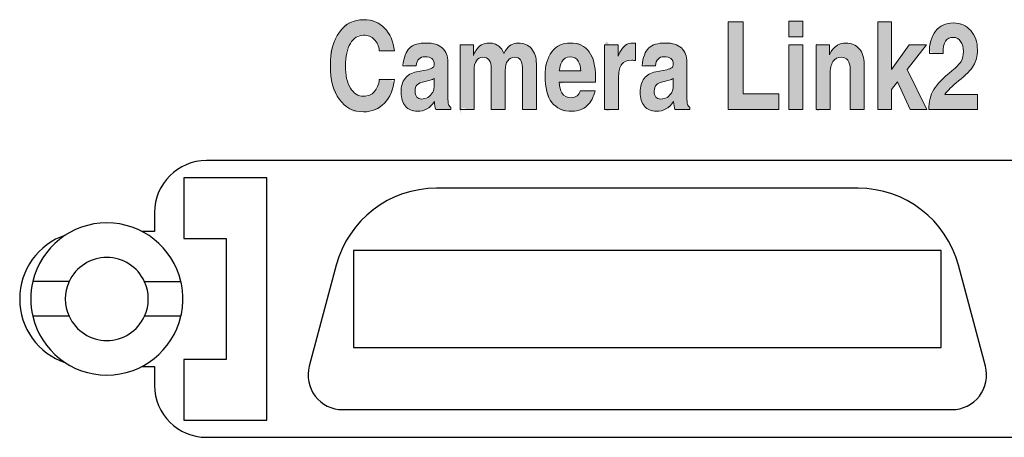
# Model space of a CAD drawing. Header units: millimetres. Extents: x 43 to 2527, y 45 to 1953.
# Tile 23 of 26: x 368 to 396, y 263 to 275. Entities that reach past the tile are written whole.
import ezdxf

# ---------------------------------------------------------------- set-up
doc = ezdxf.new("R2010")
doc.units = ezdxf.units.MM
doc.layers.add('1', color=7, linetype='Continuous')
doc.layers.add('Layer 1', color=7, linetype='Continuous')

msp = doc.modelspace()

# ---------------------------------------------------------------- hatches: boundary and pattern name
at = {"layer": 'Layer 1'}
h = msp.add_hatch(color=140, dxfattribs=at)
h.dxf.hatch_style = 2
edge = h.paths.add_edge_path()
edge.add_spline(control_points=[(377.597, 274.898), (377.597, 274.898), (377.597, 274.898), (377.469, 274.819), (377.374, 274.66), (377.279, 274.501), (377.231, 274.286), (377.231, 274.015), (377.231, 273.745), (377.278, 273.531), (377.373, 273.372), (377.468, 273.214), (377.596, 273.135), (377.758, 273.135), (377.881, 273.135), (377.983, 273.178), (378.065, 273.265), (378.146, 273.351), (378.195, 273.469), (378.211, 273.617), (378.211, 273.617), (378.647, 273.617), (378.647, 273.617), (378.616, 273.331), (378.52, 273.104), (378.36, 272.936), (378.2, 272.769), (377.999, 272.685), (377.758, 272.685), (377.463, 272.685), (377.229, 272.805), (377.055, 273.044), (376.882, 273.284), (376.795, 273.607), (376.795, 274.015), (376.795, 274.424), (376.882, 274.748), (377.055, 274.988), (377.229, 275.228), (377.463, 275.348), (377.758, 275.348), (378, 275.348), (378.201, 275.267), (378.362, 275.105), (378.522, 274.943), (378.617, 274.724), (378.647, 274.447), (378.647, 274.447), (378.211, 274.447), (378.211, 274.447), (378.196, 274.586), (378.148, 274.696), (378.066, 274.777), (377.985, 274.858), (377.882, 274.898), (377.758, 274.898), (377.597, 274.898)], knot_values=[-1, 0, 0, 0, 0, 0.0001, 1, 1, 1, 2, 2, 2, 3, 3, 3, 4, 4, 4, 5, 5, 5, 6, 6, 6, 7, 7, 7, 8, 8, 8, 9, 9, 9, 10, 10, 10, 11, 11, 11, 12, 12, 12, 13, 13, 13, 14, 14, 14, 15, 15, 15, 16, 16, 16, 17, 17, 17, 18, 18, 18, 18], degree=3, periodic=0)
h = msp.add_hatch(color=140, dxfattribs=at)
h.dxf.hatch_style = 2
h.paths.add_polyline_path([(388.302, 272.75), (388.302, 275.283), (388.519, 275.283), (388.738, 275.283), (388.738, 273.2), (389.769, 273.2), (389.769, 272.976), (389.769, 272.75)])
h = msp.add_hatch(color=140, dxfattribs=at)
h.dxf.hatch_style = 2
h.paths.add_polyline_path([(390.052, 274.625), (390.253, 274.625), (390.457, 274.625), (390.457, 272.75), (390.255, 272.75), (390.052, 272.75)])
h.paths.add_polyline_path([(390.054, 275.307), (390.455, 275.307), (390.455, 274.848), (390.054, 274.848)])
h = msp.add_hatch(color=140, dxfattribs=at)
h.dxf.hatch_style = 2
h.paths.add_polyline_path([(392.624, 275.283), (392.825, 275.283), (393.028, 275.283), (393.028, 273.904), (393.537, 274.625), (393.785, 274.625), (394.033, 274.625), (393.478, 273.912), (394.046, 272.75), (393.804, 272.75), (393.561, 272.75), (393.195, 273.551), (393.028, 273.334), (393.028, 272.75), (392.827, 272.75), (392.624, 272.75)])
h = msp.add_hatch(color=140, dxfattribs=at)
h.dxf.hatch_style = 2
edge = h.paths.add_edge_path()
edge.add_spline(control_points=[(394.71, 274.838), (394.71, 274.838), (394.71, 274.838), (394.631, 274.802), (394.583, 274.73), (394.535, 274.657), (394.513, 274.539), (394.515, 274.375), (394.515, 274.375), (394.119, 274.375), (394.119, 274.375), (394.114, 274.645), (394.174, 274.858), (394.3, 275.016), (394.425, 275.174), (394.596, 275.253), (394.813, 275.253), (395.018, 275.253), (395.184, 275.18), (395.314, 275.035), (395.444, 274.889), (395.509, 274.702), (395.509, 274.473), (395.509, 274.296), (395.47, 274.145), (395.394, 274.02), (395.317, 273.895), (395.172, 273.747), (394.959, 273.577), (394.776, 273.43), (394.646, 273.3), (394.568, 273.186), (394.568, 273.186), (395.509, 273.186), (395.509, 273.186), (395.509, 273.186), (395.509, 272.75), (395.509, 272.75), (395.509, 272.75), (394.105, 272.75), (394.105, 272.75), (394.105, 272.75), (394.105, 272.751), (394.105, 272.751), (394.105, 272.978), (394.152, 273.17), (394.245, 273.327), (394.339, 273.484), (394.515, 273.665), (394.772, 273.872), (394.901, 273.975), (394.988, 274.066), (395.034, 274.144), (395.081, 274.222), (395.104, 274.317), (395.104, 274.43), (395.104, 274.547), (395.077, 274.644), (395.023, 274.722), (394.969, 274.799), (394.901, 274.838), (394.82, 274.838), (394.71, 274.838)], knot_values=[-1, 0, 0, 0, 0, 0.0001, 1, 1, 1, 2, 2, 2, 3, 3, 3, 4, 4, 4, 5, 5, 5, 6, 6, 6, 7, 7, 7, 8, 8, 8, 9, 9, 9, 10, 10, 10, 11, 11, 11, 12, 12, 12, 13, 13, 13, 14, 14, 14, 15, 15, 15, 16, 16, 16, 17, 17, 17, 18, 18, 18, 19, 19, 19, 20, 20, 20, 20], degree=3, periodic=0)
h = msp.add_hatch(color=140, dxfattribs=at)
h.dxf.hatch_style = 2
edge = h.paths.add_edge_path()
edge.add_spline(control_points=[(380.28, 272.814), (380.28, 272.814), (380.28, 272.814), (380.28, 272.75), (380.28, 272.75), (380.28, 272.75), (380.061, 272.75), (380.061, 272.75), (380.061, 272.75), (379.842, 272.75), (379.842, 272.75), (379.842, 272.75), (379.842, 272.752), (379.842, 272.752), (379.824, 272.816), (379.812, 272.892), (379.806, 272.978), (379.806, 272.978), (379.806, 272.98), (379.806, 272.98), (379.681, 272.793), (379.515, 272.7), (379.308, 272.7), (379.165, 272.7), (379.051, 272.75), (378.966, 272.849), (378.882, 272.947), (378.84, 273.081), (378.84, 273.248), (378.84, 273.415), (378.878, 273.548), (378.955, 273.649), (379.032, 273.749), (379.144, 273.814), (379.291, 273.843), (379.291, 273.843), (379.608, 273.903), (379.608, 273.903), (379.673, 273.915), (379.724, 273.936), (379.761, 273.963), (379.772, 273.97), (379.78, 273.983), (379.787, 274.001), (379.794, 274.019), (379.798, 274.038), (379.798, 274.056), (379.798, 274.056), (379.798, 274.063), (379.798, 274.063), (379.798, 274.135), (379.776, 274.189), (379.731, 274.224), (379.687, 274.259), (379.62, 274.277), (379.531, 274.277), (379.458, 274.277), (379.401, 274.255), (379.358, 274.211), (379.316, 274.168), (379.29, 274.103), (379.281, 274.018), (379.281, 274.018), (378.893, 274.018), (378.893, 274.018), (378.919, 274.259), (378.984, 274.429), (379.086, 274.527), (379.188, 274.625), (379.351, 274.674), (379.575, 274.674), (379.772, 274.674), (379.924, 274.626), (380.032, 274.53), (380.14, 274.433), (380.194, 274.297), (380.194, 274.121), (380.194, 274.121), (380.194, 273.125), (380.194, 273.125), (380.194, 273.016), (380.2, 272.942), (380.211, 272.901), (380.222, 272.86), (380.245, 272.832), (380.28, 272.816), (380.28, 272.816), (380.28, 272.814), (380.28, 272.814), (380.28, 272.814)], knot_values=[-1, 0, 0, 0, 0, 0.0001, 1, 1, 1, 2, 2, 2, 3, 3, 3, 4, 4, 4, 5, 5, 5, 6, 6, 6, 7, 7, 7, 8, 8, 8, 9, 9, 9, 10, 10, 10, 11, 11, 11, 12, 12, 12, 13, 13, 13, 14, 14, 14, 15, 15, 15, 16, 16, 16, 17, 17, 17, 18, 18, 18, 19, 19, 19, 20, 20, 20, 21, 21, 21, 22, 22, 22, 23, 23, 23, 24, 24, 24, 25, 25, 25, 26, 26, 26, 27, 27, 27, 28, 28, 28, 29, 29, 29, 29], degree=3, periodic=0)
edge = h.paths.add_edge_path()
edge.add_spline(control_points=[(379.267, 273.425), (379.267, 273.425), (379.267, 273.425), (379.246, 273.365), (379.246, 273.286), (379.246, 273.21), (379.262, 273.153), (379.294, 273.113), (379.325, 273.073), (379.371, 273.054), (379.431, 273.054), (379.572, 273.054), (379.679, 273.118), (379.753, 273.247), (379.753, 273.247), (379.76, 273.257), (379.76, 273.257), (379.77, 273.273), (379.779, 273.299), (379.786, 273.336), (379.794, 273.373), (379.798, 273.41), (379.798, 273.446), (379.798, 273.446), (379.798, 273.651), (379.798, 273.651), (379.768, 273.628), (379.729, 273.611), (379.68, 273.6), (379.68, 273.6), (379.536, 273.565), (379.536, 273.565), (379.426, 273.539), (379.35, 273.505), (379.308, 273.465), (379.267, 273.425)], knot_values=[-1, 0, 0, 0, 0, 0.0001, 1, 1, 1, 2, 2, 2, 3, 3, 3, 4, 4, 4, 5, 5, 5, 6, 6, 6, 7, 7, 7, 8, 8, 8, 9, 9, 9, 10, 10, 10, 11, 11, 11, 11], degree=3, periodic=0)
h = msp.add_hatch(color=140, dxfattribs=at)
h.dxf.hatch_style = 2
edge = h.paths.add_edge_path()
edge.add_spline(control_points=[(381.345, 274.235), (381.345, 274.235), (381.345, 274.235), (381.286, 274.263), (381.208, 274.263), (381.125, 274.263), (381.062, 274.229), (381.018, 274.163), (380.974, 274.096), (380.952, 274), (380.952, 273.873), (380.952, 273.873), (380.952, 272.75), (380.952, 272.75), (380.952, 272.75), (380.75, 272.75), (380.75, 272.75), (380.75, 272.75), (380.547, 272.75), (380.547, 272.75), (380.547, 272.75), (380.547, 274.625), (380.547, 274.625), (380.547, 274.625), (380.738, 274.625), (380.738, 274.625), (380.738, 274.625), (380.931, 274.625), (380.931, 274.625), (380.931, 274.625), (380.931, 274.313), (380.931, 274.313), (380.952, 274.364), (380.976, 274.412), (381.003, 274.456), (381.096, 274.602), (381.221, 274.674), (381.378, 274.674), (381.523, 274.674), (381.638, 274.625), (381.724, 274.526), (381.762, 274.482), (381.793, 274.43), (381.815, 274.371), (381.815, 274.371), (381.861, 274.456), (381.861, 274.456), (381.952, 274.602), (382.074, 274.674), (382.227, 274.674), (382.387, 274.674), (382.515, 274.62), (382.61, 274.512), (382.706, 274.403), (382.753, 274.258), (382.753, 274.075), (382.753, 274.075), (382.753, 272.75), (382.753, 272.75), (382.753, 272.75), (382.552, 272.75), (382.552, 272.75), (382.552, 272.75), (382.349, 272.75), (382.349, 272.75), (382.349, 272.75), (382.349, 273.97), (382.349, 273.97), (382.349, 274.064), (382.33, 274.136), (382.293, 274.187), (382.255, 274.237), (382.201, 274.263), (382.131, 274.263), (382.041, 274.263), (381.972, 274.229), (381.924, 274.163), (381.877, 274.096), (381.853, 274), (381.853, 273.873), (381.853, 273.873), (381.853, 272.75), (381.853, 272.75), (381.853, 272.75), (381.651, 272.75), (381.651, 272.75), (381.651, 272.75), (381.448, 272.75), (381.448, 272.75), (381.448, 272.75), (381.448, 273.937), (381.448, 273.937), (381.448, 274.043), (381.427, 274.123), (381.386, 274.179), (381.345, 274.235)], knot_values=[-1, 0, 0, 0, 0, 0.0001, 1, 1, 1, 2, 2, 2, 3, 3, 3, 4, 4, 4, 5, 5, 5, 6, 6, 6, 7, 7, 7, 8, 8, 8, 9, 9, 9, 10, 10, 10, 11, 11, 11, 12, 12, 12, 13, 13, 13, 14, 14, 14, 15, 15, 15, 16, 16, 16, 17, 17, 17, 18, 18, 18, 19, 19, 19, 20, 20, 20, 21, 21, 21, 22, 22, 22, 23, 23, 23, 24, 24, 24, 25, 25, 25, 26, 26, 26, 27, 27, 27, 28, 28, 28, 29, 29, 29, 30, 30, 30, 31, 31, 31, 31], degree=3, periodic=0)
h = msp.add_hatch(color=140, dxfattribs=at)
h.dxf.hatch_style = 2
edge = h.paths.add_edge_path()
edge.add_spline(control_points=[(383.424, 273.406), (383.424, 273.406), (383.424, 273.406), (383.45, 273.302), (383.492, 273.231), (383.548, 273.139), (383.639, 273.093), (383.765, 273.093), (383.83, 273.093), (383.886, 273.111), (383.931, 273.147), (383.976, 273.184), (384.005, 273.233), (384.018, 273.295), (384.018, 273.295), (384.45, 273.295), (384.45, 273.295), (384.412, 273.112), (384.334, 272.967), (384.216, 272.861), (384.097, 272.754), (383.956, 272.7), (383.79, 272.7), (383.529, 272.7), (383.332, 272.786), (383.201, 272.956), (383.07, 273.127), (383.005, 273.383), (383.003, 273.725), (383.003, 274.016), (383.069, 274.247), (383.2, 274.418), (383.332, 274.589), (383.51, 274.674), (383.734, 274.674), (383.973, 274.674), (384.154, 274.59), (384.278, 274.422), (384.402, 274.254), (384.464, 274.008), (384.464, 273.686), (384.464, 273.686), (384.461, 273.543), (384.461, 273.543), (384.461, 273.543), (383.414, 273.543), (383.414, 273.543), (383.424, 273.406)], knot_values=[-1, 0, 0, 0, 0, 0.0001, 1, 1, 1, 2, 2, 2, 3, 3, 3, 4, 4, 4, 5, 5, 5, 6, 6, 6, 7, 7, 7, 8, 8, 8, 9, 9, 9, 10, 10, 10, 11, 11, 11, 12, 12, 12, 13, 13, 13, 14, 14, 14, 15, 15, 15, 15], degree=3, periodic=0)
edge = h.paths.add_edge_path()
edge.add_spline(control_points=[(383.452, 274.065), (383.452, 274.065), (383.452, 274.065), (383.43, 273.977), (383.417, 273.865), (383.417, 273.865), (384.042, 273.865), (384.042, 273.865), (384.034, 273.985), (384.008, 274.08), (383.964, 274.147), (383.91, 274.232), (383.831, 274.275), (383.727, 274.275), (383.619, 274.275), (383.539, 274.226), (383.486, 274.128), (383.452, 274.065)], knot_values=[-1, 0, 0, 0, 0, 0.0001, 1, 1, 1, 2, 2, 2, 3, 3, 3, 4, 4, 4, 5, 5, 5, 5], degree=3, periodic=0)
h = msp.add_hatch(color=140, dxfattribs=at)
h.dxf.hatch_style = 2
edge = h.paths.add_edge_path()
edge.add_spline(control_points=[(385.589, 274.172), (385.589, 274.172), (385.589, 274.172), (385.551, 274.175), (385.51, 274.175), (385.382, 274.175), (385.287, 274.137), (385.225, 274.062), (385.163, 273.987), (385.132, 273.872), (385.132, 273.718), (385.132, 273.718), (385.132, 272.75), (385.132, 272.75), (385.132, 272.75), (384.931, 272.75), (384.931, 272.75), (384.931, 272.75), (384.728, 272.75), (384.728, 272.75), (384.728, 272.75), (384.728, 274.625), (384.728, 274.625), (384.728, 274.625), (384.922, 274.625), (384.922, 274.625), (384.922, 274.625), (385.117, 274.625), (385.117, 274.625), (385.117, 274.625), (385.117, 274.296), (385.117, 274.296), (385.117, 274.296), (385.17, 274.409), (385.17, 274.409), (385.265, 274.586), (385.387, 274.674), (385.537, 274.674), (385.568, 274.674), (385.597, 274.672), (385.623, 274.668), (385.623, 274.668), (385.623, 274.166), (385.623, 274.166), (385.589, 274.172)], knot_values=[-1, 0, 0, 0, 0, 0.0001, 1, 1, 1, 2, 2, 2, 3, 3, 3, 4, 4, 4, 5, 5, 5, 6, 6, 6, 7, 7, 7, 8, 8, 8, 9, 9, 9, 10, 10, 10, 11, 11, 11, 12, 12, 12, 13, 13, 13, 14, 14, 14, 14], degree=3, periodic=0)
h = msp.add_hatch(color=140, dxfattribs=at)
h.dxf.hatch_style = 2
edge = h.paths.add_edge_path()
edge.add_spline(control_points=[(387.194, 272.814), (387.194, 272.814), (387.194, 272.814), (387.194, 272.75), (387.194, 272.75), (387.194, 272.75), (386.975, 272.75), (386.975, 272.75), (386.975, 272.75), (386.757, 272.75), (386.757, 272.75), (386.757, 272.75), (386.757, 272.752), (386.757, 272.752), (386.738, 272.816), (386.726, 272.892), (386.72, 272.978), (386.72, 272.978), (386.72, 272.98), (386.72, 272.98), (386.595, 272.793), (386.429, 272.7), (386.223, 272.7), (386.079, 272.7), (385.965, 272.75), (385.881, 272.849), (385.797, 272.947), (385.754, 273.081), (385.754, 273.248), (385.754, 273.415), (385.792, 273.548), (385.87, 273.649), (385.947, 273.749), (386.058, 273.814), (386.205, 273.843), (386.205, 273.843), (386.522, 273.903), (386.522, 273.903), (386.587, 273.915), (386.638, 273.936), (386.676, 273.963), (386.686, 273.97), (386.695, 273.983), (386.702, 274.001), (386.708, 274.019), (386.712, 274.038), (386.712, 274.056), (386.712, 274.056), (386.712, 274.063), (386.712, 274.063), (386.712, 274.135), (386.69, 274.189), (386.645, 274.224), (386.601, 274.259), (386.534, 274.277), (386.445, 274.277), (386.373, 274.277), (386.315, 274.255), (386.273, 274.211), (386.23, 274.168), (386.204, 274.103), (386.195, 274.018), (386.195, 274.018), (385.808, 274.018), (385.808, 274.018), (385.834, 274.259), (385.898, 274.429), (386, 274.527), (386.102, 274.625), (386.266, 274.674), (386.49, 274.674), (386.686, 274.674), (386.838, 274.626), (386.946, 274.53), (387.054, 274.433), (387.108, 274.297), (387.108, 274.121), (387.108, 274.121), (387.108, 273.125), (387.108, 273.125), (387.108, 273.016), (387.114, 272.942), (387.125, 272.901), (387.137, 272.86), (387.16, 272.832), (387.194, 272.816), (387.194, 272.816), (387.194, 272.814), (387.194, 272.814), (387.194, 272.814)], knot_values=[-1, 0, 0, 0, 0, 0.0001, 1, 1, 1, 2, 2, 2, 3, 3, 3, 4, 4, 4, 5, 5, 5, 6, 6, 6, 7, 7, 7, 8, 8, 8, 9, 9, 9, 10, 10, 10, 11, 11, 11, 12, 12, 12, 13, 13, 13, 14, 14, 14, 15, 15, 15, 16, 16, 16, 17, 17, 17, 18, 18, 18, 19, 19, 19, 20, 20, 20, 21, 21, 21, 22, 22, 22, 23, 23, 23, 24, 24, 24, 25, 25, 25, 26, 26, 26, 27, 27, 27, 28, 28, 28, 29, 29, 29, 29], degree=3, periodic=0)
edge = h.paths.add_edge_path()
edge.add_spline(control_points=[(386.181, 273.425), (386.181, 273.425), (386.181, 273.425), (386.161, 273.365), (386.161, 273.286), (386.161, 273.21), (386.177, 273.153), (386.208, 273.113), (386.24, 273.073), (386.285, 273.054), (386.345, 273.054), (386.486, 273.054), (386.594, 273.118), (386.667, 273.247), (386.667, 273.247), (386.674, 273.257), (386.674, 273.257), (386.684, 273.273), (386.693, 273.299), (386.7, 273.336), (386.708, 273.373), (386.712, 273.41), (386.712, 273.446), (386.712, 273.446), (386.712, 273.651), (386.712, 273.651), (386.682, 273.628), (386.643, 273.611), (386.595, 273.6), (386.595, 273.6), (386.45, 273.565), (386.45, 273.565), (386.34, 273.539), (386.264, 273.505), (386.223, 273.465), (386.181, 273.425)], knot_values=[-1, 0, 0, 0, 0, 0.0001, 1, 1, 1, 2, 2, 2, 3, 3, 3, 4, 4, 4, 5, 5, 5, 6, 6, 6, 7, 7, 7, 8, 8, 8, 9, 9, 9, 10, 10, 10, 11, 11, 11, 11], degree=3, periodic=0)
h = msp.add_hatch(color=140, dxfattribs=at)
h.dxf.hatch_style = 2
edge = h.paths.add_edge_path()
edge.add_spline(control_points=[(391.719, 274.233), (391.719, 274.233), (391.719, 274.233), (391.656, 274.263), (391.573, 274.263), (391.467, 274.263), (391.387, 274.221), (391.331, 274.136), (391.275, 274.052), (391.247, 273.93), (391.247, 273.77), (391.247, 273.77), (391.247, 272.75), (391.247, 272.75), (391.247, 272.75), (391.046, 272.75), (391.046, 272.75), (391.046, 272.75), (390.843, 272.75), (390.843, 272.75), (390.843, 272.75), (390.843, 274.625), (390.843, 274.625), (390.843, 274.625), (391.034, 274.625), (391.034, 274.625), (391.034, 274.625), (391.227, 274.625), (391.227, 274.625), (391.227, 274.625), (391.227, 274.337), (391.227, 274.337), (391.227, 274.337), (391.278, 274.428), (391.278, 274.428), (391.383, 274.592), (391.523, 274.674), (391.699, 274.674), (391.862, 274.674), (391.992, 274.619), (392.089, 274.508), (392.186, 274.398), (392.234, 274.249), (392.234, 274.063), (392.234, 274.063), (392.234, 272.75), (392.234, 272.75), (392.234, 272.75), (392.033, 272.75), (392.033, 272.75), (392.033, 272.75), (391.83, 272.75), (391.83, 272.75), (391.83, 272.75), (391.83, 273.917), (391.83, 273.917), (391.83, 274.029), (391.808, 274.115), (391.763, 274.174), (391.719, 274.233)], knot_values=[-1, 0, 0, 0, 0, 0.0001, 1, 1, 1, 2, 2, 2, 3, 3, 3, 4, 4, 4, 5, 5, 5, 6, 6, 6, 7, 7, 7, 8, 8, 8, 9, 9, 9, 10, 10, 10, 11, 11, 11, 12, 12, 12, 13, 13, 13, 14, 14, 14, 15, 15, 15, 16, 16, 16, 17, 17, 17, 18, 18, 18, 19, 19, 19, 19], degree=3, periodic=0)

# ---------------------------------------------------------------- linework, layer by layer
at = {"layer": '1', "color": 2, "linetype": 'Continuous'}
for p, q in [((398.71, 271.274), (373.21, 271.274)), ((372.56, 270.774), (372.56, 269.024)), ((374.96, 270.774), (372.56, 270.774)), ((374.96, 263.774), (374.96, 270.774)), ((392.059, 270.474), (379.862, 270.474)), ((371.71, 269.774), (371.71, 269.224)), ((371.71, 269.224), (371.349, 269.224)), ((372.56, 269.024), (373.779, 269.024)), ((373.779, 269.024), (373.779, 265.524)), ((377.46, 268.674), (377.46, 265.874)), ((394.46, 268.674), (377.46, 268.674)), ((394.46, 265.874), (394.46, 268.674)), ((376.964, 268.25), (376.183, 265.333)), ((395.738, 265.333), (394.957, 268.25)), ((368.188, 267.774), (368.188, 267.774)), ((369.239, 267.774), (368.188, 267.774)), ((369.239, 267.774), (369.239, 267.774)), ((371.421, 267.774), (371.421, 267.774)), ((371.421, 267.774), (372.473, 267.774)), ((368.188, 266.774), (368.188, 266.774)), ((369.239, 266.774), (368.188, 266.774)), ((369.239, 266.774), (369.239, 266.774)), ((372.473, 266.774), (371.421, 266.774)), ((377.46, 265.874), (394.46, 265.874)), ((373.779, 265.524), (372.56, 265.524)), ((372.56, 265.524), (372.56, 263.774)), ((371.349, 265.324), (371.71, 265.324)), ((371.71, 265.324), (371.71, 264.774)), ((377.149, 264.074), (394.772, 264.074)), ((372.56, 263.774), (374.96, 263.774)), ((373.21, 263.274), (398.71, 263.274))]:
    msp.add_line(p, q, dxfattribs=at)
for centre, radius, start, end in [((373.21, 269.774), 1.5, 90, 180), ((379.862, 267.474), 3, 90, 165.0086), ((392.059, 267.474), 3, 14.9914, 90), ((370.33, 267.274), 2.2, 13.1366, 166.8629), ((369.76, 267.274), 1.95, 108.6967, 251.3033), ((370.33, 267.274), 1.2, 24.6226, 155.3745), ((370.33, 267.274), 2.2, 166.8634, 193.1366), ((370.33, 267.274), 1.2, 155.3757, 204.6233), ((370.33, 267.274), 1.2, 335.3757, 24.6225), ((370.33, 267.274), 2.2, 0, 13.1366), ((370.33, 267.274), 2.2, 346.8634, 0), ((370.33, 267.274), 2.2, 193.1369, 346.8634), ((370.33, 267.274), 1.2, 204.6233, 335.375), ((377.149, 265.074), 1, 165.0086, 270), ((394.772, 265.074), 1, 270, 14.9914), ((373.21, 264.774), 1.5, 180, 270)]:
    msp.add_arc(centre, radius, start, end, dxfattribs=at)
at = {"layer": 'Layer 1', "color": 140, "lineweight": 0}
for p, q in [((388.302, 272.75), (388.302, 275.283)), ((388.302, 275.283), (388.519, 275.283)), ((388.519, 275.283), (388.738, 275.283)), ((388.738, 275.283), (388.738, 273.2)), ((390.054, 275.307), (390.455, 275.307)), ((390.054, 274.848), (390.054, 275.307)), ((390.455, 275.307), (390.455, 274.848)), ((392.624, 275.283), (392.825, 275.283)), ((392.624, 272.75), (392.624, 275.283)), ((392.825, 275.283), (393.028, 275.283)), ((393.028, 275.283), (393.028, 273.904)), ((390.455, 274.848), (390.054, 274.848)), ((390.052, 274.625), (390.253, 274.625)), ((390.052, 272.75), (390.052, 274.625)), ((390.253, 274.625), (390.457, 274.625)), ((390.457, 274.625), (390.457, 272.75)), ((393.028, 273.904), (393.537, 274.625)), ((394.033, 274.625), (393.478, 273.912)), ((393.537, 274.625), (393.785, 274.625)), ((393.785, 274.625), (394.033, 274.625)), ((393.478, 273.912), (394.046, 272.75)), ((393.195, 273.551), (393.028, 273.334)), ((393.561, 272.75), (393.195, 273.551)), ((388.738, 273.2), (389.769, 273.2)), ((389.769, 273.2), (389.769, 272.976)), ((393.028, 273.334), (393.028, 272.75)), ((389.769, 272.976), (389.769, 272.75)), ((389.769, 272.75), (388.302, 272.75)), ((390.255, 272.75), (390.052, 272.75)), ((390.457, 272.75), (390.255, 272.75)), ((392.827, 272.75), (392.624, 272.75)), ((393.028, 272.75), (392.827, 272.75)), ((393.804, 272.75), (393.561, 272.75)), ((394.046, 272.75), (393.804, 272.75))]:
    msp.add_line(p, q, dxfattribs=at)
for points, knots in [([(378.36, 272.936), (378.2, 272.769), (377.999, 272.685), (377.758, 272.685), (377.463, 272.685), (377.229, 272.805), (377.055, 273.044), (376.882, 273.284), (376.795, 273.607), (376.795, 274.015), (376.795, 274.424), (376.882, 274.748), (377.055, 274.988), (377.229, 275.228), (377.463, 275.348), (377.758, 275.348), (378, 275.348), (378.201, 275.267), (378.362, 275.105)], [1, 1, 1, 1, 2, 2, 2, 3, 3, 3, 4, 4, 4, 5, 5, 5, 6, 6, 6, 7, 7, 7, 7]), ([(394.119, 274.375), (394.114, 274.645), (394.174, 274.858), (394.3, 275.016), (394.425, 275.174), (394.596, 275.253), (394.813, 275.253), (395.018, 275.253), (395.184, 275.18), (395.314, 275.035), (395.444, 274.889), (395.509, 274.702), (395.509, 274.473)], [16, 16, 16, 16, 17, 17, 17, 18, 18, 18, 19, 19, 19, 20, 20, 20, 20]), ([(378.211, 274.447), (378.196, 274.586), (378.148, 274.696), (378.066, 274.777), (377.985, 274.858), (377.882, 274.898), (377.758, 274.898), (377.597, 274.898), (377.469, 274.819), (377.374, 274.66), (377.279, 274.501), (377.231, 274.286), (377.231, 274.015), (377.231, 273.745), (377.278, 273.531), (377.373, 273.372)], [9, 9, 9, 9, 10, 10, 10, 11, 11, 11, 12, 12, 12, 13, 13, 13, 14, 14, 14, 14]), ([(395.034, 274.144), (395.081, 274.222), (395.104, 274.317), (395.104, 274.43), (395.104, 274.547), (395.077, 274.644), (395.023, 274.722), (394.969, 274.799), (394.901, 274.838), (394.82, 274.838), (394.71, 274.838), (394.631, 274.802), (394.583, 274.73)], [10, 10, 10, 10, 11, 11, 11, 12, 12, 12, 13, 13, 13, 14, 14, 14, 14]), ([(378.893, 274.018), (378.919, 274.259), (378.984, 274.429), (379.086, 274.527), (379.188, 274.625), (379.351, 274.674), (379.575, 274.674), (379.772, 274.674), (379.924, 274.626), (380.032, 274.53)], [14, 14, 14, 14, 15, 15, 15, 16, 16, 16, 17, 17, 17, 17]), ([(381.003, 274.456), (381.096, 274.602), (381.221, 274.674), (381.378, 274.674), (381.523, 274.674), (381.638, 274.625), (381.724, 274.526)], [4, 4, 4, 4, 5, 5, 5, 6, 6, 6, 6]), ([(381.861, 274.456), (381.952, 274.602), (382.074, 274.674), (382.227, 274.674), (382.387, 274.674), (382.515, 274.62), (382.61, 274.512), (382.706, 274.403), (382.753, 274.258), (382.753, 274.075)], [8, 8, 8, 8, 9, 9, 9, 10, 10, 10, 11, 11, 11, 11]), ([(383.2, 274.418), (383.332, 274.589), (383.51, 274.674), (383.734, 274.674), (383.973, 274.674), (384.154, 274.59), (384.278, 274.422), (384.402, 274.254), (384.464, 274.008), (384.464, 273.686)], [3, 3, 3, 3, 4, 4, 4, 5, 5, 5, 6, 6, 6, 6]), ([(385.17, 274.409), (385.265, 274.586), (385.387, 274.674), (385.537, 274.674), (385.568, 274.674), (385.597, 274.672), (385.623, 274.668)], [4, 4, 4, 4, 5, 5, 5, 6, 6, 6, 6]), ([(385.808, 274.018), (385.834, 274.259), (385.898, 274.429), (386, 274.527), (386.102, 274.625), (386.266, 274.674), (386.49, 274.674), (386.686, 274.674), (386.838, 274.626), (386.946, 274.53)], [14, 14, 14, 14, 15, 15, 15, 16, 16, 16, 17, 17, 17, 17]), ([(391.278, 274.428), (391.383, 274.592), (391.523, 274.674), (391.699, 274.674), (391.862, 274.674), (391.992, 274.619), (392.089, 274.508)], [4, 4, 4, 4, 5, 5, 5, 6, 6, 6, 6]), ([(379.731, 274.224), (379.687, 274.259), (379.62, 274.277), (379.531, 274.277), (379.458, 274.277), (379.401, 274.255), (379.358, 274.211), (379.316, 274.168), (379.29, 274.103), (379.281, 274.018)], [10, 10, 10, 10, 11, 11, 11, 12, 12, 12, 13, 13, 13, 13]), ([(381.386, 274.179), (381.345, 274.235), (381.286, 274.263), (381.208, 274.263), (381.125, 274.263), (381.062, 274.229), (381.018, 274.163)], [24, 24, 24, 24, 25, 25, 25, 26, 26, 26, 26]), ([(382.293, 274.187), (382.255, 274.237), (382.201, 274.263), (382.131, 274.263), (382.041, 274.263), (381.972, 274.229), (381.924, 274.163)], [16, 16, 16, 16, 17, 17, 17, 18, 18, 18, 18]), ([(383.964, 274.147), (383.91, 274.232), (383.831, 274.275), (383.727, 274.275), (383.619, 274.275), (383.539, 274.226), (383.486, 274.128)], [1, 1, 1, 1, 2, 2, 2, 3, 3, 3, 3]), ([(386.645, 274.224), (386.601, 274.259), (386.534, 274.277), (386.445, 274.277), (386.373, 274.277), (386.315, 274.255), (386.273, 274.211), (386.23, 274.168), (386.204, 274.103), (386.195, 274.018)], [10, 10, 10, 10, 11, 11, 11, 12, 12, 12, 13, 13, 13, 13]), ([(391.763, 274.174), (391.719, 274.233), (391.656, 274.263), (391.573, 274.263), (391.467, 274.263), (391.387, 274.221), (391.331, 274.136)], [12, 12, 12, 12, 13, 13, 13, 14, 14, 14, 14]), ([(395.509, 274.473), (395.509, 274.296), (395.47, 274.145), (395.394, 274.02), (395.317, 273.895), (395.172, 273.747), (394.959, 273.577)], [0, 0, 0, 0, 1, 1, 1, 2, 2, 2, 2]), ([(379.761, 273.963), (379.772, 273.97), (379.78, 273.983), (379.787, 274.001), (379.794, 274.019), (379.798, 274.038), (379.798, 274.056)], [6, 6, 6, 6, 7, 7, 7, 8, 8, 8, 8]), ([(385.623, 274.166), (385.589, 274.172), (385.551, 274.175), (385.51, 274.175), (385.382, 274.175), (385.287, 274.137), (385.225, 274.062), (385.163, 273.987), (385.132, 273.872), (385.132, 273.718)], [7, 7, 7, 7, 8, 8, 8, 9, 9, 9, 10, 10, 10, 10]), ([(386.676, 273.963), (386.686, 273.97), (386.695, 273.983), (386.702, 274.001), (386.708, 274.019), (386.712, 274.038), (386.712, 274.056)], [6, 6, 6, 6, 7, 7, 7, 8, 8, 8, 8]), ([(378.966, 272.849), (378.882, 272.947), (378.84, 273.081), (378.84, 273.248), (378.84, 273.415), (378.878, 273.548), (378.955, 273.649), (379.032, 273.749), (379.144, 273.814), (379.291, 273.843)], [1, 1, 1, 1, 2, 2, 2, 3, 3, 3, 4, 4, 4, 4]), ([(383.79, 272.7), (383.529, 272.7), (383.332, 272.786), (383.201, 272.956), (383.07, 273.127), (383.005, 273.383), (383.003, 273.725)], [0, 0, 0, 0, 1, 1, 1, 2, 2, 2, 2]), ([(385.881, 272.849), (385.797, 272.947), (385.754, 273.081), (385.754, 273.248), (385.754, 273.415), (385.792, 273.548), (385.87, 273.649), (385.947, 273.749), (386.058, 273.814), (386.205, 273.843)], [1, 1, 1, 1, 2, 2, 2, 3, 3, 3, 4, 4, 4, 4]), ([(377.373, 273.372), (377.468, 273.214), (377.596, 273.135), (377.758, 273.135), (377.881, 273.135), (377.983, 273.178), (378.065, 273.265), (378.146, 273.351), (378.195, 273.469), (378.211, 273.617)], [14, 14, 14, 14, 15, 15, 15, 16, 16, 16, 17, 17, 17, 17]), ([(379.536, 273.565), (379.426, 273.539), (379.35, 273.505), (379.308, 273.465), (379.267, 273.425), (379.246, 273.365), (379.246, 273.286), (379.246, 273.21), (379.262, 273.153), (379.294, 273.113)], [3, 3, 3, 3, 4, 4, 4, 5, 5, 5, 6, 6, 6, 6]), ([(386.45, 273.565), (386.34, 273.539), (386.264, 273.505), (386.223, 273.465), (386.181, 273.425), (386.161, 273.365), (386.161, 273.286), (386.161, 273.21), (386.177, 273.153), (386.208, 273.113)], [3, 3, 3, 3, 4, 4, 4, 5, 5, 5, 6, 6, 6, 6]), ([(379.294, 273.113), (379.325, 273.073), (379.371, 273.054), (379.431, 273.054), (379.572, 273.054), (379.679, 273.118), (379.753, 273.247)], [6, 6, 6, 6, 7, 7, 7, 8, 8, 8, 8]), ([(383.492, 273.231), (383.548, 273.139), (383.639, 273.093), (383.765, 273.093), (383.83, 273.093), (383.886, 273.111), (383.931, 273.147)], [9, 9, 9, 9, 10, 10, 10, 11, 11, 11, 11]), ([(384.45, 273.295), (384.412, 273.112), (384.334, 272.967), (384.216, 272.861), (384.097, 272.754), (383.956, 272.7), (383.79, 272.7)], [13, 13, 13, 13, 14, 14, 14, 15, 15, 15, 15]), ([(386.208, 273.113), (386.24, 273.073), (386.285, 273.054), (386.345, 273.054), (386.486, 273.054), (386.594, 273.118), (386.667, 273.247)], [6, 6, 6, 6, 7, 7, 7, 8, 8, 8, 8])]:
    msp.add_open_spline(points, degree=3, knots=knots, dxfattribs=at)
for points in [[(378.362, 275.105), (378.522, 274.943), (378.617, 274.724), (378.647, 274.447)], [(380.032, 274.53), (380.14, 274.433), (380.194, 274.297), (380.194, 274.121)], [(380.547, 274.625), (380.547, 274.625), (380.738, 274.625), (380.738, 274.625)], [(380.547, 272.75), (380.547, 272.75), (380.547, 274.625), (380.547, 274.625)], [(380.738, 274.625), (380.738, 274.625), (380.931, 274.625), (380.931, 274.625)], [(380.931, 274.625), (380.931, 274.625), (380.931, 274.313), (380.931, 274.313)], [(381.724, 274.526), (381.762, 274.482), (381.793, 274.43), (381.815, 274.371)], [(384.728, 274.625), (384.728, 274.625), (384.922, 274.625), (384.922, 274.625)], [(384.728, 272.75), (384.728, 272.75), (384.728, 274.625), (384.728, 274.625)], [(384.922, 274.625), (384.922, 274.625), (385.117, 274.625), (385.117, 274.625)], [(385.117, 274.625), (385.117, 274.625), (385.117, 274.296), (385.117, 274.296)], [(385.623, 274.668), (385.623, 274.668), (385.623, 274.166), (385.623, 274.166)], [(386.946, 274.53), (387.054, 274.433), (387.108, 274.297), (387.108, 274.121)], [(390.843, 274.625), (390.843, 274.625), (391.034, 274.625), (391.034, 274.625)], [(390.843, 272.75), (390.843, 272.75), (390.843, 274.625), (390.843, 274.625)], [(391.034, 274.625), (391.034, 274.625), (391.227, 274.625), (391.227, 274.625)], [(391.227, 274.625), (391.227, 274.625), (391.227, 274.337), (391.227, 274.337)], [(394.583, 274.73), (394.535, 274.657), (394.513, 274.539), (394.515, 274.375)], [(378.647, 274.447), (378.647, 274.447), (378.211, 274.447), (378.211, 274.447)], [(380.931, 274.313), (380.952, 274.364), (380.976, 274.412), (381.003, 274.456)], [(381.815, 274.371), (381.815, 274.371), (381.861, 274.456), (381.861, 274.456)], [(383.003, 273.725), (383.003, 274.016), (383.069, 274.247), (383.2, 274.418)], [(385.117, 274.296), (385.117, 274.296), (385.17, 274.409), (385.17, 274.409)], [(391.227, 274.337), (391.227, 274.337), (391.278, 274.428), (391.278, 274.428)], [(392.089, 274.508), (392.186, 274.398), (392.234, 274.249), (392.234, 274.063)], [(394.515, 274.375), (394.515, 274.375), (394.119, 274.375), (394.119, 274.375)], [(379.281, 274.018), (379.281, 274.018), (378.893, 274.018), (378.893, 274.018)], [(379.608, 273.903), (379.673, 273.915), (379.724, 273.936), (379.761, 273.963)], [(379.798, 274.063), (379.798, 274.135), (379.776, 274.189), (379.731, 274.224)], [(379.798, 274.056), (379.798, 274.056), (379.798, 274.063), (379.798, 274.063)], [(380.194, 274.121), (380.194, 274.121), (380.194, 273.125), (380.194, 273.125)], [(381.018, 274.163), (380.974, 274.096), (380.952, 274), (380.952, 273.873)], [(381.448, 273.937), (381.448, 274.043), (381.427, 274.123), (381.386, 274.179)], [(381.924, 274.163), (381.877, 274.096), (381.853, 274), (381.853, 273.873)], [(382.349, 273.97), (382.349, 274.064), (382.33, 274.136), (382.293, 274.187)], [(382.349, 272.75), (382.349, 272.75), (382.349, 273.97), (382.349, 273.97)], [(382.753, 274.075), (382.753, 274.075), (382.753, 272.75), (382.753, 272.75)], [(383.486, 274.128), (383.452, 274.065), (383.43, 273.977), (383.417, 273.865)], [(384.042, 273.865), (384.034, 273.985), (384.008, 274.08), (383.964, 274.147)], [(386.195, 274.018), (386.195, 274.018), (385.808, 274.018), (385.808, 274.018)], [(386.522, 273.903), (386.587, 273.915), (386.638, 273.936), (386.676, 273.963)], [(386.712, 274.063), (386.712, 274.135), (386.69, 274.189), (386.645, 274.224)], [(386.712, 274.056), (386.712, 274.056), (386.712, 274.063), (386.712, 274.063)], [(387.108, 274.121), (387.108, 274.121), (387.108, 273.125), (387.108, 273.125)], [(391.331, 274.136), (391.275, 274.052), (391.247, 273.93), (391.247, 273.77)], [(391.83, 273.917), (391.83, 274.029), (391.808, 274.115), (391.763, 274.174)], [(392.234, 274.063), (392.234, 274.063), (392.234, 272.75), (392.234, 272.75)], [(394.772, 273.872), (394.901, 273.975), (394.988, 274.066), (395.034, 274.144)], [(379.291, 273.843), (379.291, 273.843), (379.608, 273.903), (379.608, 273.903)], [(380.952, 273.873), (380.952, 273.873), (380.952, 272.75), (380.952, 272.75)], [(381.448, 272.75), (381.448, 272.75), (381.448, 273.937), (381.448, 273.937)], [(381.853, 273.873), (381.853, 273.873), (381.853, 272.75), (381.853, 272.75)], [(383.417, 273.865), (383.417, 273.865), (384.042, 273.865), (384.042, 273.865)], [(384.464, 273.686), (384.464, 273.686), (384.461, 273.543), (384.461, 273.543)], [(385.132, 273.718), (385.132, 273.718), (385.132, 272.75), (385.132, 272.75)], [(386.205, 273.843), (386.205, 273.843), (386.522, 273.903), (386.522, 273.903)], [(391.247, 273.77), (391.247, 273.77), (391.247, 272.75), (391.247, 272.75)], [(391.83, 272.75), (391.83, 272.75), (391.83, 273.917), (391.83, 273.917)], [(394.245, 273.327), (394.339, 273.484), (394.515, 273.665), (394.772, 273.872)], [(378.211, 273.617), (378.211, 273.617), (378.647, 273.617), (378.647, 273.617)], [(378.647, 273.617), (378.616, 273.331), (378.52, 273.104), (378.36, 272.936)], [(379.68, 273.6), (379.68, 273.6), (379.536, 273.565), (379.536, 273.565)], [(379.798, 273.651), (379.768, 273.628), (379.729, 273.611), (379.68, 273.6)], [(379.786, 273.336), (379.794, 273.373), (379.798, 273.41), (379.798, 273.446)], [(379.798, 273.446), (379.798, 273.446), (379.798, 273.651), (379.798, 273.651)], [(384.461, 273.543), (384.461, 273.543), (383.414, 273.543), (383.414, 273.543)], [(383.414, 273.543), (383.424, 273.406), (383.45, 273.302), (383.492, 273.231)], [(386.595, 273.6), (386.595, 273.6), (386.45, 273.565), (386.45, 273.565)], [(386.712, 273.651), (386.682, 273.628), (386.643, 273.611), (386.595, 273.6)], [(386.7, 273.336), (386.708, 273.373), (386.712, 273.41), (386.712, 273.446)], [(386.712, 273.446), (386.712, 273.446), (386.712, 273.651), (386.712, 273.651)], [(394.959, 273.577), (394.776, 273.43), (394.646, 273.3), (394.568, 273.186)], [(379.753, 273.247), (379.753, 273.247), (379.76, 273.257), (379.76, 273.257)], [(379.76, 273.257), (379.77, 273.273), (379.779, 273.299), (379.786, 273.336)], [(380.194, 273.125), (380.194, 273.016), (380.2, 272.942), (380.211, 272.901)], [(383.931, 273.147), (383.976, 273.184), (384.005, 273.233), (384.018, 273.295)], [(384.018, 273.295), (384.018, 273.295), (384.45, 273.295), (384.45, 273.295)], [(386.667, 273.247), (386.667, 273.247), (386.674, 273.257), (386.674, 273.257)], [(386.674, 273.257), (386.684, 273.273), (386.693, 273.299), (386.7, 273.336)], [(387.108, 273.125), (387.108, 273.016), (387.114, 272.942), (387.125, 272.901)], [(394.105, 272.751), (394.105, 272.978), (394.152, 273.17), (394.245, 273.327)], [(394.568, 273.186), (394.568, 273.186), (395.509, 273.186), (395.509, 273.186)], [(395.509, 273.186), (395.509, 273.186), (395.509, 272.75), (395.509, 272.75)], [(379.308, 272.7), (379.165, 272.7), (379.051, 272.75), (378.966, 272.849)], [(379.806, 272.98), (379.681, 272.793), (379.515, 272.7), (379.308, 272.7)], [(379.806, 272.978), (379.806, 272.978), (379.806, 272.98), (379.806, 272.98)], [(379.842, 272.752), (379.824, 272.816), (379.812, 272.892), (379.806, 272.978)], [(380.211, 272.901), (380.222, 272.86), (380.245, 272.832), (380.28, 272.816)], [(380.28, 272.816), (380.28, 272.816), (380.28, 272.814), (380.28, 272.814)], [(380.28, 272.814), (380.28, 272.814), (380.28, 272.75), (380.28, 272.75)], [(386.223, 272.7), (386.079, 272.7), (385.965, 272.75), (385.881, 272.849)], [(386.72, 272.98), (386.595, 272.793), (386.429, 272.7), (386.223, 272.7)], [(386.72, 272.978), (386.72, 272.978), (386.72, 272.98), (386.72, 272.98)], [(386.757, 272.752), (386.738, 272.816), (386.726, 272.892), (386.72, 272.978)], [(387.125, 272.901), (387.137, 272.86), (387.16, 272.832), (387.194, 272.816)], [(387.194, 272.816), (387.194, 272.816), (387.194, 272.814), (387.194, 272.814)], [(387.194, 272.814), (387.194, 272.814), (387.194, 272.75), (387.194, 272.75)], [(379.842, 272.75), (379.842, 272.75), (379.842, 272.752), (379.842, 272.752)], [(380.061, 272.75), (380.061, 272.75), (379.842, 272.75), (379.842, 272.75)], [(380.28, 272.75), (380.28, 272.75), (380.061, 272.75), (380.061, 272.75)], [(380.75, 272.75), (380.75, 272.75), (380.547, 272.75), (380.547, 272.75)], [(380.952, 272.75), (380.952, 272.75), (380.75, 272.75), (380.75, 272.75)], [(381.651, 272.75), (381.651, 272.75), (381.448, 272.75), (381.448, 272.75)], [(381.853, 272.75), (381.853, 272.75), (381.651, 272.75), (381.651, 272.75)], [(382.552, 272.75), (382.552, 272.75), (382.349, 272.75), (382.349, 272.75)], [(382.753, 272.75), (382.753, 272.75), (382.552, 272.75), (382.552, 272.75)], [(384.931, 272.75), (384.931, 272.75), (384.728, 272.75), (384.728, 272.75)], [(385.132, 272.75), (385.132, 272.75), (384.931, 272.75), (384.931, 272.75)], [(386.757, 272.75), (386.757, 272.75), (386.757, 272.752), (386.757, 272.752)], [(386.975, 272.75), (386.975, 272.75), (386.757, 272.75), (386.757, 272.75)], [(387.194, 272.75), (387.194, 272.75), (386.975, 272.75), (386.975, 272.75)], [(391.046, 272.75), (391.046, 272.75), (390.843, 272.75), (390.843, 272.75)], [(391.247, 272.75), (391.247, 272.75), (391.046, 272.75), (391.046, 272.75)], [(392.033, 272.75), (392.033, 272.75), (391.83, 272.75), (391.83, 272.75)], [(392.234, 272.75), (392.234, 272.75), (392.033, 272.75), (392.033, 272.75)], [(394.105, 272.75), (394.105, 272.75), (394.105, 272.751), (394.105, 272.751)], [(395.509, 272.75), (395.509, 272.75), (394.105, 272.75), (394.105, 272.75)]]:
    msp.add_open_spline(points, degree=3, dxfattribs=at)

doc.saveas('drawing.dxf')
